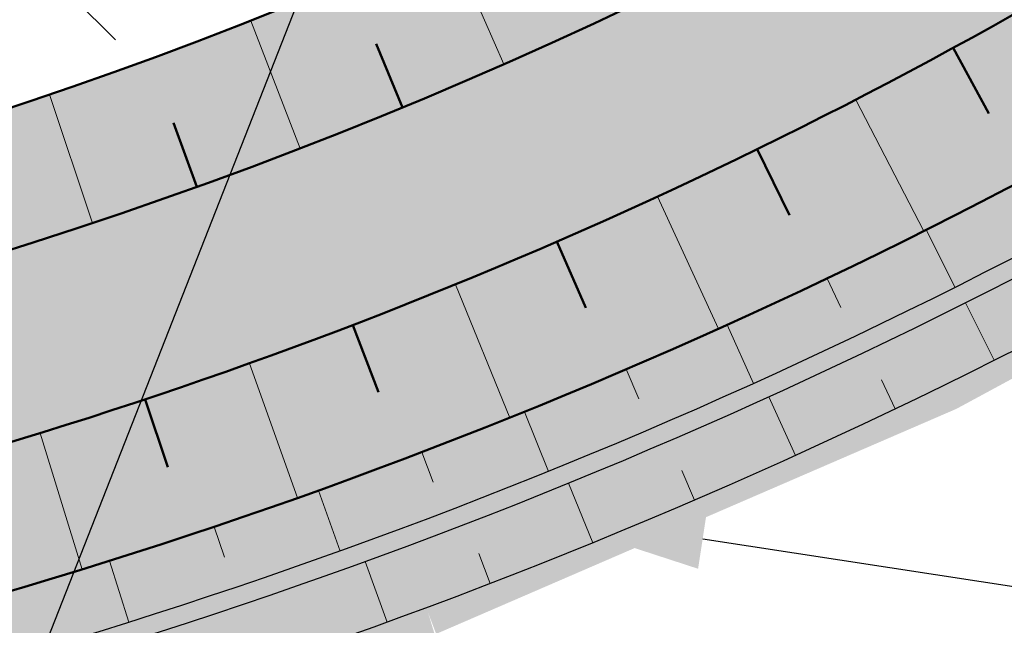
# Model space of a CAD drawing. Header units: metres. Extents: x -3 to 311477, y 0 to 754107.
# Tile 34 of 82: x 155413 to 155440, y 376397 to 376414. Entities that reach past the tile are written whole.
import ezdxf
from ezdxf import colors
from ezdxf.entities.mleader import LeaderData, LeaderLine
from ezdxf.math import Vec2, Vec3

# ---------------------------------------------------------------- set-up
doc = ezdxf.new("R2010")
doc.units = ezdxf.units.M
doc.linetypes.add('ACAD_ISO05W100', pattern=[33, 24, -3, 0, -3, 0, -3])
doc.linetypes.add('CENTER', pattern=[2, 1.25, -0.25, 0.25, -0.25])
for name, color, linetype, lineweight in [('B-WA-GW-TALUDARCERING-S', 90, 'Continuous', 25), ('B-WA-GW-TALUDARCERING_KORT-G', 90, 'Continuous', 18), ('B-WA-GW-TALUDARCERING_LANG-G', 90, 'Continuous', 18), ('N-WE-GW-BODEMSLOOT-G', 90, 'Continuous', 50), ('N-WE-GW-TALUD-GD', 90, 'Continuous', 50), ('N-XX-GW-GROND_STEEN-WERK-A-2000', 7, 'Continuous', 18), ('N-XX-GW-TALUDARCERING-S', 90, 'Continuous', 25), ('N-XX-GW-TALUDARCERING_KORT-G', 90, 'Continuous', 50), ('N-XX-GW-TALUDARCERING_LANG-G', 90, 'Continuous', 18), ('X-XX-AL-TEKENBLAD_SCHAALBALK-S', 7, 'Continuous', 25)]:
    doc.layers.add(name, color=color, linetype=linetype, lineweight=lineweight)
for name, color, linetype, true_color in [('N-KLEUR_talud', 7, 'Continuous', 0xa57500), ('N-KLEUR_water', 150, 'Continuous', 0x007fff), ('Z_ZZZ_WERKGRENS', 5, 'CENTER', 0x0000ff)]:
    doc.layers.add(name, color=color, linetype=linetype, true_color=true_color)
doc.layers.add('Wandelpad', color=30, linetype='ACAD_ISO05W100', lineweight=13, true_color=0xff7f00)
doc.styles.add('NLCS-ISO', font='NLCS-ISO.ttf')

# ---------------------------------------------------------------- blocks, each defined once
blk = doc.blocks.new('*U27')
at = {"layer": 'N-XX-GW-TALUDARCERING_KORT-G'}
for p, q in [((155423.6183361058, 376411.5136806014), (155422.9042356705, 376413.2423917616)), ((155418.0219586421, 376409.3516978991), (155417.3947340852, 376411.0938576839))]:
    blk.add_line(p, q, dxfattribs=at)
at = {"layer": 'N-XX-GW-TALUDARCERING_LANG-G'}
for p, q in [((155426.3776207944, 376412.690943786), (155424.8621777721, 376416.132299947)), ((155420.8326209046, 376410.4004010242), (155419.4914272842, 376413.8721335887)), ((155415.1878460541, 376408.368129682), (155414.0198528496, 376411.8633457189))]:
    blk.add_line(p, q, dxfattribs=at)
blk = doc.blocks.new('*U28')
at = {"layer": 'N-XX-GW-TALUDARCERING_KORT-G'}
for p, q in [((155438.5995170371, 376413.1331891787), (155439.5725035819, 376411.3482692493)), ((155433.2693200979, 376410.3794508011), (155434.1452760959, 376408.587364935)), ((155427.8220386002, 376407.8652513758), (155428.6063037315, 376406.061780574)), ((155422.2684308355, 376405.5955564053), (155422.965367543, 376403.7758007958)), ((155416.6194650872, 376403.5748484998), (155417.2323946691, 376401.7333385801))]:
    blk.add_line(p, q, dxfattribs=at)
at = {"layer": 'N-XX-GW-TALUDARCERING_LANG-G'}
for p, q in [((155435.9497177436, 376411.7267065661), (155437.7972087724, 376408.150662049)), ((155430.5596476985, 376409.092087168), (155432.2186528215, 376405.4976754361)), ((155425.0578446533, 376406.6995492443), (155426.5380832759, 376403.0776243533)), ((155419.4551745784, 376404.5538180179), (155420.7643450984, 376400.8939820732)), ((155413.7627026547, 376402.6591312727), (155414.906365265, 376398.9499624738))]:
    blk.add_line(p, q, dxfattribs=at)
blk = doc.blocks.new('*U29')
at = {"layer": 'B-WA-GW-TALUDARCERING_KORT-G'}
for p, q in [((155435.1707182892, 376406.86647073), (155435.5473795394, 376406.0766914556)), ((155429.7048835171, 376404.3926375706), (155430.0496607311, 376403.5884276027)), ((155437.025589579, 376403.3195554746), (155436.6481726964, 376404.1089739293)), ((155424.1444938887, 376402.1393583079), (155424.4568354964, 376401.3220042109)), ((155431.5633946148, 376400.8376464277), (155431.217012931, 376401.6411666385)), ((155418.498444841, 376400.1102377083), (155418.7778511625, 376399.2810470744)), ((155426.0086715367, 376398.5703798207), (155425.6938507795, 376399.3867822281))]:
    blk.add_line(p, q, dxfattribs=at)
at = {"layer": 'B-WA-GW-TALUDARCERING_LANG-G'}
for p, q in [((155437.8654387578, 376408.1848718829), (155438.6501996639, 376406.6206946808)), ((155439.7193924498, 376404.6398363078), (155438.9339472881, 376406.203670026)), ((155432.4501704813, 376405.6022240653), (155433.1717532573, 376404.0079159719)), ((155434.3065796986, 376402.051998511), (155433.582643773, 376403.645239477)), ((155426.9359554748, 376403.2381950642), (155427.5932057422, 376401.6163066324)), ((155428.7970753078, 376399.6769600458), (155428.1357473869, 376401.2971900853)), ((155421.3316153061, 376401.0965668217), (155421.9234816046, 376399.449692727)), ((155415.646115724, 376399.1807654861), (155416.1716511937, 376397.5115403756)), ((155423.1992414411, 376397.5183256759), (155422.6015252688, 376399.1630856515))]:
    blk.add_line(p, q, dxfattribs=at)

msp = doc.modelspace()

# ---------------------------------------------------------------- hatches: boundary and pattern name
at = {"layer": 'N-KLEUR_talud'}
h = msp.add_hatch(color=256, dxfattribs=at)
h.dxf.hatch_style = 1
edge = h.paths.add_edge_path()
edge.add_line((155678.8771100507, 377006.8022137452), (155680.0307593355, 377006.9643198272))
edge.add_arc((155680.1699082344, 377005.9740483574), 0.9999999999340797, 14.194605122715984, 97.99859969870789, ccw=False)
edge.add_line((155681.1393766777, 377006.2192644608), (155690.554282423, 376956.8090728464))
edge.add_line((155690.554282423, 376956.8090728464), (155696.311350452, 376886.1581083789))
edge.add_arc((155742.159387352, 376889.89408381), 46.00000000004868, 184.6585141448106, 256.605943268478)
edge.add_line((155731.5036255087, 376845.1452878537), (155739.7710216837, 376843.1766224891))
edge.add_arc((155738.1494927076, 376836.3670231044), 6.999999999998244, -19.176685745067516, 76.60594326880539, ccw=False)
edge.add_line((155744.761063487, 376834.0676467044), (155696.642994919, 376695.7101267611))
edge.add_arc((155692.65442192, 376696.7931907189), 4.133006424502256, 313.34904811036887, 344.80812501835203, ccw=False)
edge.add_line((155695.4914874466, 376693.7877288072), (155661.9274777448, 376660.807904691))
edge.add_arc((155451.1918649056, 376878.1575387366), 302.738107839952, 302.42176025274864, 314.1148366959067, ccw=False)
edge.add_arc((155623.3907087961, 376606.4980496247), 18.90251191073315, 121.53574325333, 135.922123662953)
edge.add_line((155609.8112395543, 376619.6473070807), (155601.3636035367, 376611.6669546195))
edge.add_arc((155618.3262962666, 376596.7791274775), 22.5694559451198, 138.7272013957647, 161.9893209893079)
edge.add_arc((155413.485087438, 376661.9305525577), 192.383681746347, 312.7432122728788, 342.39936066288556, ccw=False)
edge.add_line((155544.0585369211, 376520.643414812), (155492.3294542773, 376467.9552593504))
edge.add_arc((155096.6999878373, 376880.1992206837), 571.3735716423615, 308.5135574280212, 313.8218373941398, ccw=False)
edge.add_arc((155373.5493513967, 376530.5538468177), 125.4005444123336, 273.6379186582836, 309.0163028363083, ccw=False)
edge.add_arc((155370.2357413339, 376605.9787292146), 200.8891375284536, 242.1821668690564, 273.21613018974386, ccw=False)
edge.add_arc((155268.2279784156, 376414.7349594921), 15.88666606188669, 58.67035883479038, 129.0237074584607)
edge.add_line((155258.2250678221, 376427.0770799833), (155199.0966051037, 376387.1480177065))
edge.add_arc((155242.6912690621, 376334.3626160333), 68.4601588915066, 129.5527846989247, 162.229872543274)
edge.add_line((155177.4974371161, 376355.2565776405), (155153.4365502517, 376273.8441122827))
edge.add_arc((154965.6864591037, 376329.997300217), 195.967541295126, 301.7526252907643, 343.34887825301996, ccw=False)
edge.add_line((155068.8149433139, 376163.3605906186), (155066.5597224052, 376159.446050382))
edge.add_line((155066.5597224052, 376159.446050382), (155069.2360377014, 376155.2214618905))
edge.add_line((155069.2360377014, 376155.2214618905), (155074.1061068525, 376155.0084399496))
edge.add_arc((154959.0471248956, 376336.6301090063), 214.9999999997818, 302.3546309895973, 342.2544231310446)
edge.add_line((155163.8172812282, 376271.1000924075), (155184.8118277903, 376336.7044795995))
edge.add_arc((155327.6747275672, 376290.9858633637), 150.0000000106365, 150.3212814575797, 162.2544231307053, ccw=False)
edge.add_arc((155219.0727921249, 376352.8778630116), 25.00000000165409, 123.6672926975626, 150.3212814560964, ccw=False)
edge.add_line((155205.2135567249, 376373.6846310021), (155267.6507643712, 376415.2735966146))
edge.add_arc((155268.4823184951, 376414.0251905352), 1.49999999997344, 64.08793020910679, 123.66729269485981, ccw=False)
edge.add_arc((155369.6457991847, 376622.2515101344), 229.9999999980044, 244.0879302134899, 270.6835686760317)
edge.add_arc((155370.6002184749, 376542.2572030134), 149.9999994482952, 270.6835686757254, 308.9849282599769)
edge.add_arc((155213.3212327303, 376736.5850726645), 400.0000000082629, 308.9849283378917, 314.1073559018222)
edge.add_line((155491.7232276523, 376449.3702937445), (155552.1620250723, 376507.9546111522))
edge.add_arc((155360.7606535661, 376705.4147716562), 275.0000000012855, 314.107355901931, 337.0479878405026)
edge.add_arc((155615.3706423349, 376597.5908243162), 1.500000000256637, 134.8590385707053, 157.0479878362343, ccw=False)
edge.add_line((155614.31259485, 376598.6540907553), (155623.1547284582, 376607.4528234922))
edge.add_arc((155624.2127759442, 376606.3895570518), 1.50000000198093, 123.5967084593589, 134.859038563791, ccw=False)
edge.add_arc((155429.7124659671, 376899.1725473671), 349.9999999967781, 303.596708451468, 314.2512896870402)
edge.add_line((155673.9447700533, 376648.4723646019), (155707.6496021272, 376681.3076370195))
edge.add_arc((155691.948954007, 376697.4240773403), 22.50000000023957, 314.2512896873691, 339.9411792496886)
edge.add_line((155713.084126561, 376689.7069223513), (155765.2685410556, 376832.6257320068))
edge.add_arc((155776.3527648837, 376828.5785129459), 11.80000000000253, 85.23463052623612, 159.9411792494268, ccw=False)
edge.add_line((155777.3330561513, 376840.3377233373), (155814.3700082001, 376837.2501860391))
edge.add_line((155814.3700082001, 376837.2501860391), (155815.1336763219, 376842.1915230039))
edge.add_line((155815.1336763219, 376842.1915230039), (155775.4716642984, 376857.3909752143))
edge.add_line((155775.4716642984, 376857.3909752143), (155737.0020738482, 376866.3478288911))
edge.add_arc((155742.1724118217, 376888.7591564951), 22.99999999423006, 181.3286841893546, 257.0090408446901, ccw=False)
edge.add_arc((154973.3791759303, 376870.927710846), 746.0000000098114, 1.328684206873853, 6.728910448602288)
edge.add_line((155714.2404691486, 376958.3379174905), (155707.0028552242, 377019.6816462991))
edge.add_arc((155682.1750638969, 377016.7523498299), 25.0000000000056, 6.728910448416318, 97.96179206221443)
edge.add_line((155678.7122462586, 377041.5113662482), (155674.0907466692, 377040.8649992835))
edge.add_line((155674.0907466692, 377040.8649992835), (155678.8771100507, 377006.8022137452))
at = {"layer": 'N-KLEUR_water'}
h = msp.add_hatch(color=256, dxfattribs=at)
h.dxf.hatch_style = 1
edge = h.paths.add_edge_path()
edge.add_line((155781.6973241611, 376833.8815364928), (155781.8500577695, 376834.8698038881))
edge.add_arc((155780.8617903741, 376835.0225374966), 1.000000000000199, 351.2146234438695, 441.2146234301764)
edge.add_line((155781.0145239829, 376836.0108048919), (155776.8460068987, 376836.6550360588))
edge.add_arc((155775.0437503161, 376824.9934807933), 11.7999999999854, 81.21462343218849, 159.9411792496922)
edge.add_line((155763.9595264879, 376829.0406998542), (155713.084126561, 376689.7069223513))
edge.add_arc((155691.948954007, 376697.4240773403), 22.50000000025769, 314.2512896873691, 339.94117924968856, ccw=False)
edge.add_line((155707.6496021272, 376681.3076370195), (155673.9447700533, 376648.4723646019))
edge.add_arc((155429.7124659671, 376899.1725473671), 349.9999999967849, 303.59670845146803, 314.2512896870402, ccw=False)
edge.add_arc((155624.2127759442, 376606.3895570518), 1.500000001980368, 123.5967084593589, 134.8590385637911)
edge.add_line((155623.1547284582, 376607.4528234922), (155614.31259485, 376598.6540907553))
edge.add_arc((155615.3706423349, 376597.5908243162), 1.500000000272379, 134.8590385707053, 157.0479878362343)
edge.add_arc((155360.7606535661, 376705.4147716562), 275.0000000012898, 314.10735590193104, 337.0479878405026, ccw=False)
edge.add_line((155552.1620250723, 376507.9546111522), (155491.7232276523, 376449.3702937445))
edge.add_arc((155213.3212327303, 376736.5850726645), 400.0000000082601, 308.9849283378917, 314.10735590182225, ccw=False)
edge.add_arc((155370.6002184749, 376542.2572030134), 149.999999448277, 270.6835686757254, 308.98492825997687, ccw=False)
edge.add_arc((155369.6457991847, 376622.2515101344), 229.9999999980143, 244.0879302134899, 270.6835686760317, ccw=False)
edge.add_arc((155268.4823184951, 376414.0251905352), 1.499999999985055, 64.0879302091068, 123.6672926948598)
edge.add_line((155267.6507643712, 376415.2735966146), (155205.2135567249, 376373.6846310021))
edge.add_arc((155219.0727921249, 376352.8778630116), 25.00000000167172, 123.6672926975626, 150.3212814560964)
edge.add_arc((155327.6747275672, 376290.9858633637), 150.0000000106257, 150.3212814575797, 162.2544231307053)
edge.add_line((155184.8118277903, 376336.7044795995), (155163.8172812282, 376271.1000924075))
edge.add_arc((154959.0471248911, 376336.6301090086), 215.0000000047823, 305.47802487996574, 342.2544231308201, ccw=False)
edge.add_arc((155089.054634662, 376154.2183566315), 8.99999999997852, 125.4780248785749, 194.1227999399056)
edge.add_line((155080.3266596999, 376152.0223481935), (155081.6070552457, 376146.9621559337))
edge.add_line((155081.6070552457, 376146.9621559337), (155083.8263110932, 376147.5241691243))
edge.add_line((155083.8263110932, 376147.5241691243), (155082.7098935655, 376151.9326352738))
edge.add_arc((155087.5568838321, 376153.1601063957), 4.999999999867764, 125.008942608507, 194.2110427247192, ccw=False)
edge.add_arc((154959.7734791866, 376336.0952141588), 218.1453653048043, 304.9332842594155, 342.3300814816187)
edge.add_line((155167.6269585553, 376269.880929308), (155188.6215051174, 376335.4853165))
edge.add_arc((155327.6747275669, 376290.9858633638), 146.0000000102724, 150.3212814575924, 162.254423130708, ccw=False)
edge.add_arc((155219.0727921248, 376352.8778630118), 21.00000000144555, 123.6672926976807, 150.3212814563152, ccw=False)
edge.add_line((155207.4310343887, 376370.3555481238), (155268.6813640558, 376411.1539430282))
edge.add_arc((155369.6457991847, 376622.2515101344), 233.9999999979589, 244.4389902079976, 270.6835686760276)
edge.add_arc((155370.6002184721, 376542.2572030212), 153.9999994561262, 270.6835686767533, 308.9849282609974)
edge.add_arc((155213.3212327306, 376736.5850726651), 404.0000000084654, 308.984928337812, 314.1073559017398)
edge.add_line((155494.5072476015, 376446.4981459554), (155554.9460450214, 376505.0824633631))
edge.add_arc((155360.7606535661, 376705.4147716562), 279.0000000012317, 314.1073559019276, 336.9470957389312)
edge.add_line((155617.4807397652, 376596.1636968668), (155625.8017707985, 376604.4438848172))
edge.add_arc((155429.7124659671, 376899.1725473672), 353.9999999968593, 303.6366751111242, 314.2512896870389)
edge.add_line((155676.7359963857, 376645.6072196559), (155710.4408284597, 376678.4424920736))
edge.add_arc((155691.948954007, 376697.4240773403), 26.50000000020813, 314.2512896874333, 339.9411792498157)
edge.add_line((155716.8414905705, 376688.3349836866), (155767.7852602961, 376827.8560073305))
edge.add_arc((155776.0514611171, 376824.8377422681), 8.799999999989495, 81.21462343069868, 159.9411792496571, ccw=False)
edge.add_line((155777.3955168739, 376833.5344953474), (155780.5563231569, 376833.046002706))
edge.add_arc((155780.7090567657, 376834.0342701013), 0.9999999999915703, 261.2146234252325, 351.2146234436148)
at = {"layer": 'N-XX-GW-GROND_STEEN-WERK-A-2000'}
h = msp.add_hatch(dxfattribs=at)
h.set_pattern_fill('AGW-WERK_ONTGRAVEN', color=256, scale=2, pattern_type=2)
h.set_pattern_definition([(135, (0, 0), (-7.071067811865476, -7.071067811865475), [])])
edge = h.paths.add_edge_path()
edge.add_line((155475.3024324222, 376453.4886235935), (155476.2991068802, 376454.4111917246))
edge.add_line((155476.2991068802, 376454.4111917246), (155477.367596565, 376455.4001905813))
edge.add_line((155477.367596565, 376455.4001905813), (155478.218445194, 376456.2248687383))
edge.add_line((155478.218445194, 376456.2248687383), (155478.7703013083, 376456.7624908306))
edge.add_line((155478.7703013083, 376456.7624908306), (155480.1114383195, 376458.0452123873))
edge.add_line((155480.1114383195, 376458.0452123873), (155481.2215808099, 376459.132908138))
edge.add_line((155481.2215808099, 376459.132908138), (155481.4297174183, 376459.325303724))
edge.add_line((155481.4297174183, 376459.325303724), (155481.7690393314, 376459.6395807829))
edge.add_line((155481.7690393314, 376459.6395807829), (155482.4308169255, 376460.2567647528))
edge.add_line((155482.4308169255, 376460.2567647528), (155483.7876419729, 376461.5263510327))
edge.add_line((155483.7876419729, 376461.5263510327), (155485.1185742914, 376462.7407440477))
edge.add_line((155485.1185742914, 376462.7407440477), (155486.4007999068, 376463.9108441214))
edge.add_line((155486.4007999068, 376463.9108441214), (155487.7312123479, 376465.1101449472))
edge.add_line((155487.7312123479, 376465.1101449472), (155488.7777577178, 376466.0877226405))
edge.add_line((155488.7777577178, 376466.0877226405), (155489.0090916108, 376466.30035748))
edge.add_line((155489.0090916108, 376466.30035748), (155490.2533757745, 376467.4482574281))
edge.add_line((155490.2533757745, 376467.4482574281), (155491.595887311, 376468.7120472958))
edge.add_line((155491.595887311, 376468.7120472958), (155492.9854977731, 376470.0110947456))
edge.add_line((155492.9854977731, 376470.0110947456), (155494.1512061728, 376471.156210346))
edge.add_line((155494.1512061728, 376471.156210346), (155495.2945564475, 376472.252355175))
edge.add_line((155495.2945564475, 376472.252355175), (155496.0208456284, 376472.9830687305))
edge.add_line((155496.0208456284, 376472.9830687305), (155496.672486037, 376473.6354898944))
edge.add_line((155496.672486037, 376473.6354898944), (155498.105902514, 376475.0501632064))
edge.add_line((155498.105902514, 376475.0501632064), (155499.1565330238, 376476.1531809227))
edge.add_line((155499.1565330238, 376476.1531809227), (155500.1789001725, 376477.2182545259))
edge.add_line((155500.1789001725, 376477.2182545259), (155501.6025008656, 376478.7101564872))
edge.add_line((155501.6025008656, 376478.7101564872), (155503.0086862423, 376480.1417419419))
edge.add_line((155503.0086862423, 376480.1417419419), (155504.0813028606, 376481.233258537))
edge.add_line((155504.0813028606, 376481.233258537), (155505.0495527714, 376482.1982783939))
edge.add_line((155505.0495527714, 376482.1982783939), (155506.5817995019, 376483.7339791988))
edge.add_line((155506.5817995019, 376483.7339791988), (155508.1752685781, 376485.3051705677))
edge.add_line((155508.1752685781, 376485.3051705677), (155509.0881880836, 376486.2286214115))
edge.add_line((155509.0881880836, 376486.2286214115), (155509.9507965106, 376487.1467427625))
edge.add_line((155509.9507965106, 376487.1467427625), (155510.0473052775, 376487.2480293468))
edge.add_line((155510.0473052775, 376487.2480293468), (155511.5223877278, 376488.7977376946))
edge.add_line((155511.5223877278, 376488.7977376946), (155513.1701711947, 376490.4737139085))
edge.add_line((155513.1701711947, 376490.4737139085), (155514.0155892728, 376491.3059843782))
edge.add_line((155514.0155892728, 376491.3059843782), (155514.8110031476, 376492.1375432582))
edge.add_line((155514.8110031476, 376492.1375432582), (155516.482931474, 376493.8409089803))
edge.add_line((155516.482931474, 376493.8409089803), (155517.0248469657, 376494.4173274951))
edge.add_line((155517.0248469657, 376494.4173274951), (155518.1790106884, 376495.6278792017))
edge.add_line((155518.1790106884, 376495.6278792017), (155518.9314156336, 376496.3952885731))
edge.add_line((155518.9314156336, 376496.3952885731), (155519.664005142, 376497.1357764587))
edge.add_line((155519.664005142, 376497.1357764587), (155520.2977251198, 376497.7764788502))
edge.add_line((155520.2977251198, 376497.7764788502), (155490.2745107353, 376528.7118314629))
edge.add_arc((155518.4271459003, 376517.1341490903), 30.44032844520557, 157.6452393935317, 183.5764948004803)
edge.add_arc((155473.3483427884, 376514.3165971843), 14.72644129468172, -70.99153049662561, 3.5764948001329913, ccw=False)
edge.add_arc((155333.6337945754, 376919.882344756), 443.6830015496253, 286.77848185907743, 289.00846950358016, ccw=False)
edge.add_arc((155466.9152331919, 376477.832991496), 18.0220694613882, 106.7784818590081, 166.8517421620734)
edge.add_arc((155466.9152331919, 376477.8329914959), 18.02206946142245, 166.8517421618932, 201.4354375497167)
edge.add_arc((155430.9267580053, 376463.7035785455), 20.64071182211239, -52.64063200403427, 21.435437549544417, ccw=False)
edge.add_arc((155400.365411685, 376503.7349640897), 71.00446582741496, 275.2739014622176, 307.35936799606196, ccw=False)
edge.add_arc((155404.8490633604, 376455.1621219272), 22.22512462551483, 225.2157842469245, 275.2739014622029, ccw=False)
edge.add_arc((155359.7757114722, 376409.7479793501), 41.75965009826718, 45.21578424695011, 69.99366024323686)
edge.add_arc((155365.6205313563, 376425.8009630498), 24.67573353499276, 69.9936602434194, 117.9830177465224)
edge.add_arc((155312.4886790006, 376525.7989349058), 88.56113373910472, 289.2718076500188, 297.9830177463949, ccw=False)
edge.add_arc((155327.7164284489, 376478.0770410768), 38.51208686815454, 268.51004300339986, 291.31961959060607, ccw=False)
edge.add_arc((155324.1164738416, 376489.0341036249), 49.52434979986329, 232.312332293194, 273.00772697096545, ccw=False)
edge.add_line((155293.8394296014, 376449.8427548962), (155284.0345859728, 376426.105047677))
edge.add_line((155284.0345859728, 376426.105047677), (155283.6917999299, 376425.2751563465))
edge.add_line((155283.6917999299, 376425.2751563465), (155285.132586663, 376424.6256977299))
edge.add_line((155285.132586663, 376424.6256977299), (155285.8636740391, 376424.3021797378))
edge.add_line((155285.8636740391, 376424.3021797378), (155286.196914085, 376424.1599783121))
edge.add_line((155286.196914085, 376424.1599783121), (155286.6229304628, 376423.979153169))
edge.add_line((155286.6229304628, 376423.979153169), (155286.8501473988, 376423.883210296))
edge.add_line((155286.8501473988, 376423.883210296), (155290.3095820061, 376422.4496943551))
edge.add_line((155290.3095820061, 376422.4496943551), (155290.5271518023, 376422.3604034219))
edge.add_line((155290.5271518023, 376422.3604034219), (155292.9602931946, 376421.3910987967))
edge.add_line((155292.9602931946, 376421.3910987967), (155294.022161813, 376420.98280737))
edge.add_line((155294.022161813, 376420.98280737), (155295.0852622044, 376420.579977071))
edge.add_line((155295.0852622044, 376420.579977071), (155296.1980194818, 376420.1422824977))
edge.add_line((155296.1980194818, 376420.1422824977), (155297.7430075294, 376419.531744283))
edge.add_line((155297.7430075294, 376419.531744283), (155299.0370647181, 376419.0281714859))
edge.add_line((155299.0370647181, 376419.0281714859), (155299.6128641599, 376418.8085184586))
edge.add_line((155299.6128641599, 376418.8085184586), (155299.8114006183, 376418.7337033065))
edge.add_line((155299.8114006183, 376418.7337033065), (155300.219393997, 376418.5830921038))
edge.add_line((155300.219393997, 376418.5830921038), (155301.4817170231, 376418.1196688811))
edge.add_line((155301.4817170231, 376418.1196688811), (155303.6175456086, 376417.356058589))
edge.add_line((155303.6175456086, 376417.356058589), (155304.4509651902, 376417.0650927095))
edge.add_line((155304.4509651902, 376417.0650927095), (155305.2521469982, 376416.7895330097))
edge.add_line((155305.2521469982, 376416.7895330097), (155307.0631323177, 376416.1759205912))
edge.add_line((155307.0631323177, 376416.1759205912), (155309.0481568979, 376415.5279618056))
edge.add_line((155309.0481568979, 376415.5279618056), (155309.0968829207, 376415.5123233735))
edge.add_line((155309.0968829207, 376415.5123233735), (155312.5131019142, 376414.4159403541))
edge.add_line((155312.5131019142, 376414.4159403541), (155312.8611976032, 376414.3086249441))
edge.add_line((155312.8611976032, 376414.3086249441), (155313.5760220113, 376414.090173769))
edge.add_line((155313.5760220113, 376414.090173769), (155313.7371759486, 376414.044663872))
edge.add_line((155313.7371759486, 376414.044663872), (155314.1876612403, 376413.9140713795))
edge.add_line((155314.1876612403, 376413.9140713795), (155316.7153891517, 376413.2258094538))
edge.add_line((155316.7153891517, 376413.2258094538), (155318.4108928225, 376412.7919522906))
edge.add_line((155318.4108928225, 376412.7919522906), (155319.8365457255, 376412.4341387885))
edge.add_line((155319.8365457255, 376412.4341387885), (155320.5992025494, 376412.2529137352))
edge.add_line((155320.5992025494, 376412.2529137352), (155321.5766023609, 376412.0242544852))
edge.add_line((155321.5766023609, 376412.0242544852), (155322.5496695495, 376411.8014216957))
edge.add_line((155322.5496695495, 376411.8014216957), (155323.0941055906, 376411.6788349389))
edge.add_line((155323.0941055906, 376411.6788349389), (155324.4985844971, 376411.3413805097))
edge.add_line((155324.4985844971, 376411.3413805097), (155325.8455902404, 376411.019827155))
edge.add_line((155325.8455902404, 376411.019827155), (155327.7613445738, 376410.5865043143))
edge.add_line((155327.7613445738, 376410.5865043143), (155328.4033487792, 376410.4428922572))
edge.add_line((155328.4033487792, 376410.4428922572), (155330.7259070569, 376409.9505653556))
edge.add_line((155330.7259070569, 376409.9505653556), (155331.6394163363, 376409.7709773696))
edge.add_line((155331.6394163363, 376409.7709773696), (155332.3292244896, 376409.6355573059))
edge.add_line((155332.3292244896, 376409.6355573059), (155332.4358414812, 376409.6148725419))
edge.add_line((155332.4358414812, 376409.6148725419), (155336.2791759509, 376408.9541334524))
edge.add_line((155336.2791759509, 376408.9541334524), (155336.3752374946, 376408.9386832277))
edge.add_line((155336.3752374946, 376408.9386832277), (155337.1237011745, 376408.8196277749))
edge.add_line((155337.1237011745, 376408.8196277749), (155337.25277089, 376408.8000995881))
edge.add_line((155337.25277089, 376408.8000995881), (155339.9831304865, 376408.4081944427))
edge.add_line((155339.9831304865, 376408.4081944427), (155340.2451833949, 376408.3723987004))
edge.add_line((155340.2451833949, 376408.3723987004), (155341.8179201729, 376408.1652490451))
edge.add_line((155341.8179201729, 376408.1652490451), (155342.6994317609, 376408.0399421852))
edge.add_line((155342.6994317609, 376408.0399421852), (155344.2184817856, 376407.8407255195))
edge.add_line((155344.2184817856, 376407.8407255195), (155346.5066954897, 376407.5648728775))
edge.add_line((155346.5066954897, 376407.5648728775), (155347.9971541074, 376407.3990792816))
edge.add_line((155347.9971541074, 376407.3990792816), (155348.2006229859, 376407.3752014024))
edge.add_line((155348.2006229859, 376407.3752014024), (155349.2990605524, 376407.2501198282))
edge.add_line((155349.2990605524, 376407.2501198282), (155351.1970481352, 376407.0623481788))
edge.add_line((155351.1970481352, 376407.0623481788), (155352.1908992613, 376406.9788747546))
edge.add_line((155352.1908992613, 376406.9788747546), (155353.139628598, 376406.9033567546))
edge.add_line((155353.139628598, 376406.9033567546), (155355.8905761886, 376406.6784398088))
edge.add_line((155355.8905761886, 376406.6784398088), (155356.1888335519, 376406.6619940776))
edge.add_line((155356.1888335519, 376406.6619940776), (155358.1575255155, 376406.5644819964))
edge.add_line((155358.1575255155, 376406.5644819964), (155358.6620632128, 376406.5460164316))
edge.add_line((155358.6620632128, 376406.5460164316), (155360.5331543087, 376406.4806814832))
edge.add_line((155360.5331543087, 376406.4806814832), (155363.0606722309, 376406.3716055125))
edge.add_line((155363.0606722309, 376406.3716055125), (155364.2026194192, 376406.3322800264))
edge.add_line((155364.2026194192, 376406.3322800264), (155365.2828427, 376406.3045924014))
edge.add_line((155365.2828427, 376406.3045924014), (155367.8534345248, 376406.2548446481))
edge.add_line((155367.8534345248, 376406.2548446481), (155368.0478374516, 376406.252057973))
edge.add_line((155368.0478374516, 376406.252057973), (155368.2122319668, 376406.2498403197))
edge.add_line((155368.2122319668, 376406.2498403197), (155369.978462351, 376406.2507953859))
edge.add_line((155369.978462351, 376406.2507953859), (155372.2229324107, 376406.2499792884))
edge.add_line((155372.2229324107, 376406.2499792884), (155372.5263598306, 376406.2519625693))
edge.add_line((155372.5263598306, 376406.2519625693), (155374.5910528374, 376406.2636110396))
edge.add_line((155374.5910528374, 376406.2636110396), (155375.3590324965, 376406.2755393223))
edge.add_line((155375.3590324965, 376406.2755393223), (155376.9241693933, 376406.3275975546))
edge.add_line((155376.9241693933, 376406.3275975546), (155377.2602995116, 376406.3358001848))
edge.add_line((155377.2602995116, 376406.3358001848), (155378.4948277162, 376406.373220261))
edge.add_line((155378.4948277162, 376406.373220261), (155379.1311798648, 376406.3955231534))
edge.add_line((155379.1311798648, 376406.3955231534), (155381.206100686, 376406.4957674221))
edge.add_line((155381.206100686, 376406.4957674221), (155381.6311977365, 376406.5118415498))
edge.add_line((155381.6311977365, 376406.5118415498), (155383.683653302, 376406.60683841))
edge.add_line((155383.683653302, 376406.60683841), (155384.7701067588, 376406.6775530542))
edge.add_line((155384.7701067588, 376406.6775530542), (155385.3737083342, 376406.721977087))
edge.add_line((155385.3737083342, 376406.721977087), (155386.3303791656, 376406.8217532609))
edge.add_line((155386.3303791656, 376406.8217532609), (155387.8964650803, 376407.0000926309))
edge.add_line((155387.8964650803, 376407.0000926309), (155388.2362773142, 376407.0433608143))
edge.add_line((155388.2362773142, 376407.0433608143), (155389.4183608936, 376407.1922788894))
edge.add_line((155389.4183608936, 376407.1922788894), (155391.009521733, 376407.4341025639))
edge.add_line((155391.009521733, 376407.4341025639), (155392.781762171, 376407.7191450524))
edge.add_line((155392.781762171, 376407.7191450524), (155393.3581465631, 376407.8017676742))
edge.add_line((155393.3581465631, 376407.8017676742), (155394.1146592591, 376407.9231971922))
edge.add_line((155394.1146592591, 376407.9231971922), (155395.3252670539, 376408.1298922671))
edge.add_line((155395.3252670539, 376408.1298922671), (155396.5320338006, 376408.3536238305))
edge.add_line((155396.5320338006, 376408.3536238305), (155397.3417459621, 376408.5068808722))
edge.add_line((155397.3417459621, 376408.5068808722), (155400.2868796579, 376409.1214626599))
edge.add_line((155400.2868796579, 376409.1214626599), (155400.9518488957, 376409.2731303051))
edge.add_line((155400.9518488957, 376409.2731303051), (155401.8846612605, 376409.4866036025))
edge.add_line((155401.8846612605, 376409.4866036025), (155403.3474365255, 376409.8419881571))
edge.add_line((155403.3474365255, 376409.8419881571), (155404.2092967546, 376410.0601876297))
edge.add_line((155404.2092967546, 376410.0601876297), (155404.6083224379, 376410.1636754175))
edge.add_line((155404.6083224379, 376410.1636754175), (155406.3473574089, 376410.6785402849))
edge.add_line((155406.3473574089, 376410.6785402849), (155408.1577637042, 376411.2241337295))
edge.add_line((155408.1577637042, 376411.2241337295), (155409.3882009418, 376411.582626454))
edge.add_line((155409.3882009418, 376411.582626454), (155410.959489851, 376412.0271434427))
edge.add_line((155410.959489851, 376412.0271434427), (155411.6634501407, 376412.2366366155))
edge.add_line((155411.6634501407, 376412.2366366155), (155412.4133383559, 376412.4384025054))
edge.add_line((155412.4133383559, 376412.4384025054), (155412.9459337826, 376412.5784375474))
edge.add_line((155412.9459337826, 376412.5784375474), (155413.8547186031, 376412.8196889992))
edge.add_line((155413.8547186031, 376412.8196889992), (155415.1458331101, 376413.1795660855))
edge.add_line((155415.1458331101, 376413.1795660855), (155415.4576312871, 376413.2549333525))
edge.add_line((155415.4576312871, 376413.2549333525), (155415.5846125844, 376413.2858021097))
edge.add_line((155415.5846125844, 376413.2858021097), (155416.9795726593, 376413.6748006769))
edge.add_line((155416.9795726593, 376413.6748006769), (155418.4781245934, 376414.1652387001))
edge.add_line((155418.4781245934, 376414.1652387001), (155418.5653859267, 376414.1943605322))
edge.add_line((155418.5653859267, 376414.1943605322), (155420.1539802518, 376414.9312465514))
edge.add_line((155420.1539802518, 376414.9312465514), (155421.3358017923, 376415.5077079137))
edge.add_line((155421.3358017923, 376415.5077079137), (155421.5251909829, 376415.6017192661))
edge.add_line((155421.5251909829, 376415.6017192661), (155421.7475246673, 376415.7125538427))
edge.add_line((155421.7475246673, 376415.7125538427), (155424.122090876, 376416.9956216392))
edge.add_line((155424.122090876, 376416.9956216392), (155424.5262949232, 376417.2170726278))
edge.add_line((155424.5262949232, 376417.2170726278), (155424.8194199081, 376417.3632676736))
edge.add_line((155424.8194199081, 376417.3632676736), (155425.4896084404, 376417.6816157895))
edge.add_line((155425.4896084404, 376417.6816157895), (155426.944855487, 376418.3728872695))
edge.add_line((155426.944855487, 376418.3728872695), (155427.9165573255, 376418.8437485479))
edge.add_line((155427.9165573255, 376418.8437485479), (155429.0062823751, 376419.401377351))
edge.add_line((155429.0062823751, 376419.401377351), (155429.6422284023, 376419.7058068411))
edge.add_line((155429.6422284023, 376419.7058068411), (155429.757762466, 376419.7615500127))
edge.add_line((155429.757762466, 376419.7615500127), (155430.9685437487, 376420.3410748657))
edge.add_line((155430.9685437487, 376420.3410748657), (155432.5545758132, 376421.1789118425))
edge.add_line((155432.5545758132, 376421.1789118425), (155433.5188649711, 376421.705345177))
edge.add_line((155433.5188649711, 376421.705345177), (155434.7342597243, 376422.3736088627))
edge.add_line((155434.7342597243, 376422.3736088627), (155435.3038654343, 376422.685281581))
edge.add_line((155435.3038654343, 376422.685281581), (155437.6328708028, 376423.9857965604))
edge.add_line((155437.6328708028, 376423.9857965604), (155438.0293317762, 376424.212078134))
edge.add_line((155438.0293317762, 376424.212078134), (155438.0378822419, 376424.2168597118))
edge.add_line((155438.0378822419, 376424.2168597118), (155439.7513679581, 376425.1916686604))
edge.add_line((155439.7513679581, 376425.1916686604), (155440.7284613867, 376425.8229155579))
edge.add_line((155440.7284613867, 376425.8229155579), (155442.5061408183, 376427.0027557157))
edge.add_line((155442.5061408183, 376427.0027557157), (155443.3454479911, 376427.5460860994))
edge.add_line((155443.3454479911, 376427.5460860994), (155445.2449657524, 376428.8095269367))
edge.add_line((155445.2449657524, 376428.8095269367), (155445.2828700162, 376428.8355795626))
edge.add_line((155445.2828700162, 376428.8355795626), (155445.9425612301, 376429.2945923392))
edge.add_line((155445.9425612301, 376429.2945923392), (155446.9818552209, 376430.0455478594))
edge.add_line((155446.9818552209, 376430.0455478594), (155447.8868754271, 376430.7215351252))
edge.add_line((155447.8868754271, 376430.7215351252), (155448.4632215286, 376431.1511022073))
edge.add_line((155448.4632215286, 376431.1511022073), (155449.1782856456, 376431.7014460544))
edge.add_line((155449.1782856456, 376431.7014460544), (155450.4625666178, 376432.6948976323))
edge.add_line((155450.4625666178, 376432.6948976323), (155450.9453807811, 376433.0542063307))
edge.add_line((155450.9453807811, 376433.0542063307), (155451.4032212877, 376433.3985277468))
edge.add_line((155451.4032212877, 376433.3985277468), (155452.5459515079, 376434.2299276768))
edge.add_line((155452.5459515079, 376434.2299276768), (155453.0629539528, 376434.6099681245))
edge.add_line((155453.0629539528, 376434.6099681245), (155453.4577834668, 376434.9134577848))
edge.add_line((155453.4577834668, 376434.9134577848), (155455.1593276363, 376436.2486934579))
edge.add_line((155455.1593276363, 376436.2486934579), (155455.597720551, 376436.5949735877))
edge.add_line((155455.597720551, 376436.5949735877), (155455.9178865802, 376436.8419716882))
edge.add_line((155455.9178865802, 376436.8419716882), (155455.94982211, 376436.8667008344))
edge.add_line((155455.94982211, 376436.8667008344), (155458.2788380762, 376438.6859358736))
edge.add_line((155458.2788380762, 376438.6859358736), (155459.7615899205, 376439.9222487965))
edge.add_line((155459.7615899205, 376439.9222487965), (155459.889443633, 376440.0293672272))
edge.add_line((155459.889443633, 376440.0293672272), (155460.9629684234, 376440.9549842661))
edge.add_line((155460.9629684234, 376440.9549842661), (155463.5090039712, 376443.1019518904))
edge.add_line((155463.5090039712, 376443.1019518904), (155463.5173152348, 376443.1091364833))
edge.add_line((155463.5173152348, 376443.1091364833), (155465.6074401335, 376444.9244393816))
edge.add_line((155465.6074401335, 376444.9244393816), (155466.0922542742, 376445.3398585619))
edge.add_line((155466.0922542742, 376445.3398585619), (155466.6477073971, 376445.8277084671))
edge.add_line((155466.6477073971, 376445.8277084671), (155467.199777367, 376446.3150266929))
edge.add_line((155467.199777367, 376446.3150266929), (155467.2319264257, 376446.3434630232))
edge.add_line((155467.2319264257, 376446.3434630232), (155468.6504949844, 376447.603691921))
edge.add_line((155468.6504949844, 376447.603691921), (155469.0796624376, 376447.9714401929))
edge.add_line((155469.0796624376, 376447.9714401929), (155470.4438805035, 376449.1416088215))
edge.add_line((155470.4438805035, 376449.1416088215), (155470.9431416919, 376449.582013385))
edge.add_line((155470.9431416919, 376449.582013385), (155471.231779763, 376449.8395086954))
edge.add_line((155471.231779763, 376449.8395086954), (155472.1061604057, 376450.611086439))
edge.add_line((155472.1061604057, 376450.611086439), (155473.7646989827, 376452.126721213))
edge.add_line((155473.7646989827, 376452.126721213), (155474.4189905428, 376452.7057703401))
edge.add_line((155474.4189905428, 376452.7057703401), (155474.6079805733, 376452.8735225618))
edge.add_line((155474.6079805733, 376452.8735225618), (155475.3024324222, 376453.4886235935))

# ---------------------------------------------------------------- linework, layer by layer
at = {"layer": 'N-WE-GW-BODEMSLOOT-G', "lineweight": 25}
for points in [[(155675.1659315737, 376647.218863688, -0.04650534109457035), (155624.3716473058, 376606.1949618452), (155615.5817251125, 376597.4481842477, -0.100388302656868), (155553.3800338, 376506.6980464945), (155492.9412363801, 376448.1137290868, -0.02235452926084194), (155466.0685620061, 376424.300186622, -0.1686946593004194), (155372.4106325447, 376390.5180032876, -0.1164125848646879)], [(155372.4165976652, 376390.0180388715, 0.168694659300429), (155466.3831199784, 376423.9115308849, 0.02235452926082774), (155493.2892388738, 376447.7547106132), (155553.7280362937, 376506.3390280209, 0.1002990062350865), (155616.0038418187, 376597.1628555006), (155624.6894088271, 376605.8057901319, 0.04647027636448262), (155675.5148348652, 376646.8607205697)]]:
    msp.add_lwpolyline(points, format="xyb", dxfattribs=at)
at = {"layer": 'N-WE-GW-TALUD-GD'}
for points in [[(155069.2360377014, 376155.2214618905, 0.1852930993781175), (155161.4075348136, 376274.1691660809), (155185.2261415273, 376353.1754524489, -0.1746356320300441), (155205.4289661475, 376380.3896457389), (155264.3508302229, 376419.5360209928, -0.2707462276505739), (155271.9059304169, 376419.9716905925, 0.1325685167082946), (155381.5398526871, 376396.877538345, 0.1570889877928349), (155458.7937990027, 376426.6300476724, 0.02452900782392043), (155498.6773218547, 376462.2004561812), (155551.5015684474, 376514.1808080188, 0.1080314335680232), (155607.529004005, 376600.0294968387, -0.1025456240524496), (155609.7104531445, 376603.452639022), (155618.1336532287, 376612.1090014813, -0.05416967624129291), (155619.7987680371, 376613.4855646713, 0.04831101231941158), (155670.804543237, 376654.658511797), (155703.0038203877, 376686.2376817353, 0.1135605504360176), (155706.6280179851, 376691.9047928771), (155757.3594273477, 376834.0459787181, -0.3618122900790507), (155773.8860893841, 376843.8107067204), (155814.3700082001, 376837.2501860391)], [(155814.3700082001, 376837.2501860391), (155777.3330561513, 376840.3377233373, 0.3380269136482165), (155765.2685410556, 376832.6257320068), (155713.084126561, 376689.7069223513, -0.1125651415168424), (155707.6496021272, 376681.3076370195), (155673.9447700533, 376648.4723646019, -0.04652290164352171), (155623.3827603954, 376607.6389865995, 0.04918077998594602), (155623.1547284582, 376607.4528234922), (155614.31259485, 376598.6540907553, 0.09712120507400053), (155613.9893946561, 376598.1757643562, -0.1004330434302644), (155552.1620250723, 376507.9546111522), (155491.7232276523, 376449.3702937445, -0.02235452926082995), (155464.9676091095, 376425.6604817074, -0.1686946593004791), (155372.3897546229, 376392.2678787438, -0.1165690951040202), (155269.1378054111, 376415.3743891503, 0.2659830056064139), (155267.6507643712, 376415.2735966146), (155205.2135567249, 376373.6846310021, 0.1168271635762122), (155197.3524050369, 376365.2562629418, 0.05211525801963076), (155184.8118277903, 376336.7044795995), (155163.8172812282, 376271.1000924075, -0.1758761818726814), (155074.1061068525, 376155.0084399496), (155069.2360377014, 376155.2214618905)], [(155609.8112395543, 376619.6473070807), (155601.3636035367, 376611.6669546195, 0.1018501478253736), (155596.8627683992, 376603.7574734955, -0.1301264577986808), (155544.0585369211, 376520.643414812), (155492.3294542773, 376467.9552593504, -0.02316588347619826), (155452.4941973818, 376433.1217790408, -0.1556052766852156), (155381.5061419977, 376405.4059901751, -0.1362449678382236), (155276.4884265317, 376428.3051899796, 0.316994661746), (155258.2250678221, 376427.0770799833), (155199.0966051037, 376387.1480177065, 0.1435548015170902), (155177.4974371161, 376355.2565776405), (155153.4365502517, 376273.8441122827, -0.1835174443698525), (155068.8149433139, 376163.3605906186)], [(155614.5501877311, 376615.5959449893), (155606.1269876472, 376606.9395825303, 0.1025456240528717), (155602.8548139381, 376601.8048692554, -0.1080314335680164), (155547.9946166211, 376517.7446947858), (155495.1703700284, 376465.7643429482, -0.02452900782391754), (155455.6527510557, 376430.5202684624, -0.1570889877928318), (155381.2600620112, 376401.8697039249, -0.1325685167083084), (155274.1757658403, 376424.4267828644, 0.2707462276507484), (155261.5839321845, 376423.7006668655), (155202.6620681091, 376384.5542916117, 0.1746356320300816), (155180.4389610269, 376354.6186789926), (155156.6203543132, 376275.6123926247, -0.1852930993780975), (155066.643416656, 376159.4967766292, 0.1852930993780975)]]:
    msp.add_lwpolyline(points, format="xyb", dxfattribs=at)
at = {"layer": 'N-WE-GW-TALUD-GD', "lineweight": 25}
for points in [[(155673.9447700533, 376648.4723646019, -0.04652290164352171), (155623.3827603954, 376607.6389865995, 0.04918077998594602), (155623.1547284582, 376607.4528234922), (155614.31259485, 376598.6540907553, 0.09712120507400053), (155613.9893946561, 376598.1757643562, -0.1004330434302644), (155552.1620250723, 376507.9546111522), (155491.7232276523, 376449.3702937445, -0.02235452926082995), (155464.9676091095, 376425.6604817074, -0.1686946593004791), (155372.3897546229, 376392.2678787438, -0.1165690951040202)], [(155372.437475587, 376388.2681634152, 0.168694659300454), (155467.4840728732, 376422.5512357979, 0.02235452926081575), (155494.5072476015, 376446.4981459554), (155554.9460450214, 376505.0824633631, 0.09998839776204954), (155617.4807397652, 376596.1636968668), (155625.8017707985, 376604.4438848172, 0.0463481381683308), (155676.7359963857, 376645.6072196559)]]:
    msp.add_lwpolyline(points, format="xyb", dxfattribs=at)
at = {"layer": 'Wandelpad', "ltscale": 0.4, "flags": 128}
msp.add_lwpolyline([(155665.6479735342, 377021.6937020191, 2.5, 2.5, 0), (155684.3099249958, 377024.4328597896, 2.5, 2.5, -0.4033937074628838), (155693.2015098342, 377017.9153519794, 2.5, 2.5, 0), (155703.4039684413, 376933.4830306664, 2.5, 2.5, 0), (155707.0585381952, 376883.106421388, 2.5, 2.5, 0.2943309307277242), (155738.5952721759, 376852.9809046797, 2.5, 2.5, 0), (155759.2915279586, 376848.5284277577, 2.5, 2.5, 0), (155750.1301781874, 376820.4132169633, 2.5, 2.5, -0.04830425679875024), (155749.5581669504, 376818.1718492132, 2.5, 2.5, 0), (155704.0173732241, 376692.0064833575, 2.5, 2.5, -0.1129072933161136), (155701.123910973, 376687.5048592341, 2.5, 2.5, 0), (155661.0843827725, 376648.31569424, 2.5, 2.5, -0.05596783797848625), (155618.2615717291, 376614.8849474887, 2.5, 2.5, 0.06262689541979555), (155615.925957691, 376613.0111759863, 2.5, 2.5, 0), (155607.713448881, 376604.534790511, 2.5, 2.5, 0.09463537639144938), (155605.2428378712, 376600.7710581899, 2.5, 2.5, -0.108811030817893), (155546.6409873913, 376512.4504732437, 2.5, 2.5, 0), (155487.4130010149, 376453.670302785, 2.5, 2.5, -0.01341964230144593), (155457.6584129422, 376428.4191718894, 2.5, 2.5, -0.167920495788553), (155371.5834222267, 376398.5332168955, 2.5, 2.5, -0.1264064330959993), (155273.9534149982, 376421.8354722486, 2.5, 2.5, 0.3385815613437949), (155262.1501303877, 376420.2099004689, 2.5, 2.5, 0), (155201.7592466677, 376380.97919964, 2.5, 2.5, 0.1058200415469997), (155190.8012867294, 376369.6715742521, 2.5, 2.5, 0.05559636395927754), (155183.3303269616, 376354.6133335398, 2.5, 2.5, -0.0026373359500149), (155177.8025365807, 376336.8501749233, 2.5, 2.5, 0), (155158.9100677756, 376272.2548678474, 2.5, 2.5, -0.1712018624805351), (155074.8388933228, 376161.2264420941, 2.5, 2.5, 0), (155052.448335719, 376149.630720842, 2.5, 2.5, 0.08009033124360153), (154909.7077296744, 376071.0831736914, 2.5, 2.5, -0.2412345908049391), (154893.9485086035, 376067.1153812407, 2.5, 2.5, 0.2027146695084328), (154863.7244488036, 376068.1720026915, 2.5, 2.5, 0), (154851.5577210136, 376062.6523999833, 2.5, 2.5, 1.314070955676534), (154851.5577210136, 376062.6523999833, 2.5, 2.5, 0), (154845.5443988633, 376058.6896768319, 2.5, 2.5, 0), (154838.4416049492, 376052.3375172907, 2.5, 2.5, 0.128161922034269), (154831.7287752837, 376043.85475155, 2.5, 2.5, 0.3322149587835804), (154832.922978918, 376038.6840905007, 2.5, 2.5, -0.4812364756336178), (154832.5572104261, 376025.8912105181, 2.5, 2.5, -0.05624282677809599), (154818.1551936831, 376017.3986348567, 2.5, 2.5, -0.03697994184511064), (154802.6802204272, 376011.81107831, 2.5, 2.5, 0.07879804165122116), (154791.3618248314, 376006.6223080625, 2.5, 2.5, -0.3189898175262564), (154778.7207080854, 376007.0073955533, 2.5, 2.5, 0.007086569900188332), (154769.2182650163, 376013.9920078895, 2.5, 2.5, 0.1343931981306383), (154759.7074222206, 376017.4906529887, 2.5, 2.5, 0.1954165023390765), (154751.8913356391, 376015.0672056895, 2.5, 2.5, 0), (154745.0340768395, 376009.4464234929, 0, 0, 0)], format="xyseb", dxfattribs=at)
at = {"layer": 'Z_ZZZ_WERKGRENS', "ltscale": 5, "flags": 128}
msp.add_lwpolyline([(155540.3494045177, 376643.927190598, 1.25, 1.25, 0.01805201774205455), (155537.7772197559, 376638.1226347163, 1.25, 1.25, -0.1052964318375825), (155506.3653891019, 376591.3135830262, 1.25, 1.25, 0), (155453.0031677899, 376539.5765047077, 1.25, 1.25, -0.3446754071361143), (155320.8102658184, 376517.9595523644, 1.25, 1.25, 0.2773435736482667), (155240.4658077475, 376514.7978402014, 1.25, 1.25, 0), (155133.844086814, 376444.8787724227, 1.25, 1.25, 0), (155095.7929621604, 376406.5937790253, 1.25, 1.25, 0), (155095.220913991, 376366.216021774, 1.25, 1.25, 0), (155057.9905648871, 376268.1520609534, 1.25, 1.25, -0.1154171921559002), (155012.2220908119, 376225.7594172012, 1.25, 1.25, 0), (154884.3845333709, 376153.0208076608, 1.25, 1.25, 0), (154778.0667170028, 376073.4334087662, 1.25, 1.25, 0), (154769.5563314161, 376087.6604666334, 1.25, 1.25, 0), (154747.3600355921, 376068.9488311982, 1.25, 1.25, 0), (154713.339098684, 376040.0529470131, 1.25, 1.25, 0), (154791.9271595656, 375947.5262936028, 1.25, 1.25, 0), (154909.1310981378, 376039.4826311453, 1.25, 1.25, 0), (154931.514, 376063.575, 1.25, 1.25, 0), (154950.877, 376076.994, 1.25, 1.25, 0), (155004.585, 376108.923, 1.25, 1.25, 0), (155075.3652274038, 376151.86856146, 1.25, 1.25, 0), (155080.4354060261, 376144.1797582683, 1.25, 1.25, 0), (155087.8320665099, 376145.8486668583, 1.25, 1.25, 0), (155089.991, 376160.194, 1.25, 1.25, 0.1488518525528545), (155165.768, 376264.072, 1.25, 1.25, 0), (155188.551, 376335.265, 1.25, 1.25, 0), (155197.59, 376357.071, 1.25, 1.25, -0.178055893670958), (155207.308, 376370.414, 1.25, 1.25, 0), (155225.0426247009, 376382.0864991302, 1.25, 1.25, 0), (155268.74, 376411.193, 1.25, 1.25, 0.01158405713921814), (155280.853, 376405.991, 1.25, 1.25, 0.1791782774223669), (155424.313, 376397.78, 1.25, 1.25, 0.1095289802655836), (155487.963, 376439.735, 1.25, 1.25, 0.02185587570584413), (155550.968, 376501.061, 1.25, 1.25, 0.1047525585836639), (155617.472, 376596.155, 1.25, 1.25, 0.02185587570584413), (155625.825, 376604.467, 1.25, 1.25, 0.03865976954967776), (155665.7947480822, 376634.9482474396, 1.25, 1.25, 0), (155714.769, 376682.659, 1.25, 1.25, 0), (155769.8197815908, 376831.9229949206, 1.25, 1.25, 0), (155818.8284475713, 376825.1722391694, 1.25, 1.25, 0), (155824.6679416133, 376849.4017203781, 1.25, 1.25, 0), (155764.2917931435, 376867.0959248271, 1.25, 1.25, 0), (155728.8536460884, 376879.9784538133, 1.25, 1.25, 0), (155729.0337862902, 376940.5796000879, 1.25, 1.25, 0), (155707.6684179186, 377074.5620521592, 1.25, 1.25, 0), (155675.7587962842, 377108.7955817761, 1.25, 1.25, 0), (155668.4871355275, 377109.5226218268, 1.25, 1.25, -0.06983633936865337), (155687.593759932, 377140.9468788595, 1.25, 1.25, 0), (155710.8827263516, 377169.4103830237, 1.25, 1.25, 0), (155715.4031898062, 377165.364398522, 1.25, 1.25, -0.006387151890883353), (155734.3982054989, 377191.887388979, 1.25, 1.25, 0.0945790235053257), (155750.6577485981, 377244.9317260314, 1.25, 1.25, 0), (155729.6383478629, 377257.0019479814, 1.25, 1.25, 0)], format="xyseb", dxfattribs=at)

# ---------------------------------------------------------------- block references
at = {"layer": 'B-WA-GW-TALUDARCERING-S'}
msp.add_blockref('*U29', (0, 0), dxfattribs=at)
at = {"layer": 'N-XX-GW-TALUDARCERING-S'}
for name in ['*U27', '*U28']:
    msp.add_blockref(name, (0, 0), dxfattribs=at)

# ---------------------------------------------------------------- leaders
at = {"layer": 'X-XX-AL-TEKENBLAD_SCHAALBALK-S'}
ml = msp.add_multileader_mtext('Standard', dxfattribs=at)
ml.set_content('Ontgraven 10 tot 40cm', color=256, style='NLCS-ISO')
ml.set_leader_properties()
ml.build(insert=Vec2(0, 0))
ml.multileader.update_dxf_attribs({"text_left_attachment_type": 5, "text_right_attachment_type": 5, "dogleg_length": 0, "arrow_head_size": 3.6, "scale": 2})
ctx = ml.context
ctx.base_point, ctx.scale, ctx.char_height, ctx.arrow_head_size, ctx.landing_gap_size, ctx.plane_origin = Vec3(155330.0608213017, 376360.3598611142), 2, 5, 3.6, 1e-10, Vec3(155388.5829615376, 376401.4072260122)
ctx.left_attachment, ctx.right_attachment, ctx.text_align_type = 5, 5, 2
notes = []
notes.append((ctx, [(1, (1, 1, 0), (155399.5608213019, 376360.3598611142), (-1, 0), 0, [(0, [(155425.8648691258, 376427.3758424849)], 0, [])])]))
ctx.mtext.insert, ctx.mtext.alignment, ctx.mtext.flow_direction = Vec3(155399.5608213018, 376366.8598611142), 3, 5
ml = msp.add_multileader_mtext('Standard', dxfattribs=at)
ml.set_content('\\pxa0.83333,sm1.15,ql;Bodemhoogte 20,4 m+NAP', color=256, style='NLCS-ISO')
ml.set_leader_properties()
ml.build(insert=Vec2(0, 0))
ml.multileader.update_dxf_attribs({"text_left_attachment_type": 5, "text_right_attachment_type": 5, "dogleg_length": 0, "arrow_head_size": 5, "scale": 2})
ctx = ml.context
ctx.base_point, ctx.scale, ctx.char_height, ctx.arrow_head_size, ctx.landing_gap_size, ctx.plane_origin = Vec3(155485.2330581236, 376391.5781165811), 2, 5, 5, 1e-10, Vec3(155420.9936654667, 376402.0744916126)
ctx.left_attachment, ctx.right_attachment, ctx.text_align_type = 5, 5, 2
notes.append((ctx, [(0, (1, 1, 0), (155485.2330581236, 376391.5781165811), (1, 0), 0, [(0, [(155426.8432691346, 376400.5389875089)], 0, [])])]))
ctx.mtext.insert, ctx.mtext.width, ctx.mtext.defined_height, ctx.mtext.alignment, ctx.mtext.flow_direction = Vec3(155523.7330581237, 376407.8281165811), 41.70231157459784, 42.27864366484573, 3, 5
for ctx, leaders in notes:
    for number, flags, end, landing, length, lines in leaders:
        leader = LeaderData()
        leader.index, (leader.has_last_leader_line, leader.has_dogleg_vector, leader.attachment_direction) = number, flags
        leader.last_leader_point, leader.dogleg_vector, leader.dogleg_length = Vec3(end), Vec3(landing), length
        for number, points, colour, breaks in lines:
            line = LeaderLine()
            line.index, line.vertices, line.color, line.breaks = number, Vec3.list(points), colors.encode_raw_color(colour), breaks
            leader.lines.append(line)
        ctx.leaders.append(leader)

doc.saveas('drawing.dxf')
